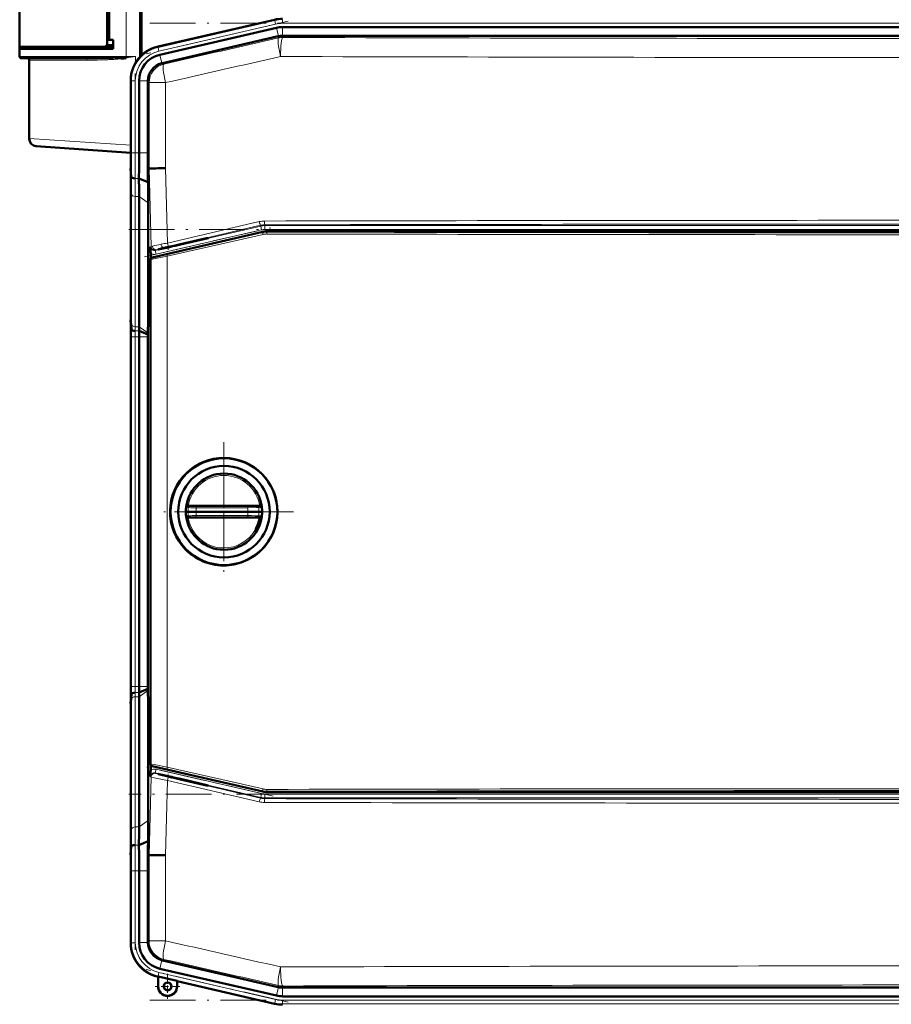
# Model space of a CAD drawing. Extents: x -1595 to 1972, y -1757 to 691.
# Tile 29 of 59: x -1322 to -1094, y 190 to 449. Entities that reach past the tile are written whole.
import ezdxf

# ---------------------------------------------------------------- set-up
doc = ezdxf.new("R2010")
doc.units = 0
doc.linetypes.add('DASHDOT', pattern=[18.5, 12, -3, 0.5, -3])

msp = doc.modelspace()

# ---------------------------------------------------------------- linework, layer by layer
at = {"color": 7, "lineweight": 50}
for p, q in [((-1290.68, 438.98), (-1290.68, 623.53)), ((-1299.28, 442.52), (-1299.28, 596.58)), ((-1299.28, 595.7), (-1299.28, 443.4)), ((-1298.78, 595.71), (-1298.78, 443.38)), ((-1290.28, 519.35), (-1290.28, 439.38)), ((-1322.28, 441.55), (-1322.28, 513.55)), ((-1255.4, 448.66), (-1286.17, 441.56)), ((-1255.4, 448.66), (-1285.97, 441.6)), ((-1253.32, 446.72), (-1233.05, 446.72)), ((-920.25, 446.72), (-1233.05, 446.72)), ((-1254.91, 446.53), (-1285.48, 439.48)), ((-1254.42, 444.3), (-1284.79, 437.29)), ((-1254.42, 444.3), (-1254.39, 444.3)), ((-1253.29, 444.43), (-905.28, 444.43)), ((-1322.28, 441.05), (-1322.28, 441.55)), ((-1300.22, 441.55), (-1322.28, 441.55)), ((-1321.98, 441.05), (-1321.98, 441.55)), ((-1321.98, 441.55), (-1321.81, 441.55)), ((-1300.21, 441.55), (-1297.78, 441.55)), ((-1299.45, 441.95), (-1297.78, 442)), ((-1299.28, 443.4), (-1298.78, 443.38)), ((-1297.78, 443.35), (-1299.28, 443.35)), ((-1298.78, 443.38), (-1297.78, 443.35)), ((-1297.78, 441.05), (-1297.78, 443.35)), ((-1322.28, 439.05), (-1322.28, 441.05)), ((-1322.28, 441.05), (-1297.78, 441.05)), ((-1321.78, 438.55), (-1304.88, 438.55)), ((-1320.28, 438.55), (-1320.27, 438.55)), ((-1319.78, 438.05), (-1319.78, 417.48)), ((-1294.74, 438.8), (-1294.36, 438.83)), ((-1294.73, 438.8), (-1294.36, 438.83)), ((-1294.68, 438.55), (-1294.69, 438.54)), ((-1294.5, 438.58), (-1294.68, 438.55)), ((-1294.31, 438.57), (-1294.68, 438.55)), ((-1294.48, 438.58), (-1294.5, 438.58)), ((-1294.32, 438.61), (-1294.48, 438.58)), ((-1293.14, 432.79), (-1293.14, 432.7)), ((-1293.14, 432.79), (-1293.14, 432.59)), ((-1293.14, 432.59), (-1293.14, 413.79)), ((-1290.95, 432.59), (-1290.95, 413.79)), ((-1288.66, 432.41), (-1288.66, 432.59)), ((-1288.66, 432.41), (-1288.66, 413.79)), ((-1293.14, 413.75), (-1317.91, 415.48)), ((-1292.99, 407.46), (-1293.16, 409.65)), ((-1288.68, 409.65), (-1288.34, 409.66)), ((-1288.34, 409.66), (-1287.99, 409.66)), ((-1293.14, 406.72), (-1293.14, 372.58)), ((-1293.14, 406.72), (-1293.14, 372.58)), ((-1288.61, 406.07), (-1290.99, 407.06)), ((-1290.95, 402.3), (-1290.95, 368.16)), ((-1288.57, 400.61), (-1288.57, 369.65)), ((-1258.52, 393.05), (-1287.55, 386.35)), ((-901.18, 393.18), (-1257.39, 393.18)), ((-1280.08, 389.82), (-1273.22, 391.4)), ((-1272.84, 391.4), (-1280.08, 389.72)), ((-1272.84, 391.4), (-1273.22, 391.4)), ((-1287.88, 386.1), (-1287.91, 387.38)), ((-1283.34, 389.07), (-1282.35, 389.29)), ((-1282.35, 389.2), (-1283.34, 388.97)), ((-1282.35, 389.29), (-1282.2, 389.32)), ((-1282.35, 389.2), (-1282.35, 389.29)), ((-1282.2, 389.24), (-1282.35, 389.2)), ((-1282.2, 389.32), (-1281.5, 389.48)), ((-1281.5, 389.4), (-1282.2, 389.24)), ((-1282.2, 389.24), (-1282.2, 389.32)), ((-1281.5, 389.48), (-1280.08, 389.82)), ((-1280.08, 389.72), (-1281.5, 389.4)), ((-1281.5, 389.4), (-1281.5, 389.48)), ((-1280.08, 389.72), (-1280.08, 389.82)), ((-1287.94, 385.86), (-1287.94, 253.45)), ((-1292.94, 367.46), (-1293.11, 369.65)), ((-1288.57, 369.65), (-1288.65, 366.53)), ((-1287.94, 369.66), (-1288.57, 369.65)), ((-1288.66, 366.11), (-1290.94, 367.06)), ((-1293.14, 365.51), (-1293.14, 273.79)), ((-1290.95, 273.79), (-1290.95, 365.51)), ((-1288.65, 366.53), (-1288.66, 366.11)), ((-1288.66, 366.11), (-1288.66, 365.51)), ((-1288.66, 365.51), (-1288.66, 273.79)), ((-1278.6, 320.92), (-1278.63, 320.71)), ((-1277.52, 321.16), (-1278.13, 321.16)), ((-1277.52, 321.16), (-1275.87, 321.16)), ((-1262.38, 321.16), (-1275.87, 321.16)), ((-1262.38, 321.16), (-1261.56, 321.16)), ((-1261.56, 321.16), (-1260.82, 321.16)), ((-1260.82, 321.16), (-1260.05, 321.16)), ((-1259.24, 321.16), (-1260.05, 321.16)), ((-1258.74, 320.71), (-1258.76, 320.92)), ((-1278.09, 319.66), (-1278.68, 319.66)), ((-1278.6, 318.4), (-1278.63, 318.61)), ((-1277.52, 318.16), (-1278.13, 318.16)), ((-1276.04, 319.66), (-1278.09, 319.66)), ((-1277.52, 318.16), (-1275.87, 318.16)), ((-1276.04, 319.66), (-1262.38, 319.66)), ((-1262.38, 318.16), (-1275.87, 318.16)), ((-1259.48, 319.66), (-1262.38, 319.66)), ((-1262.38, 318.16), (-1260.05, 318.16)), ((-1259.24, 318.16), (-1260.05, 318.16)), ((-1258.68, 319.66), (-1259.48, 319.66)), ((-1258.74, 318.61), (-1258.76, 318.4)), ((-1268.94, 305.57), (-1268.68, 305.57)), ((-1288.66, 273.19), (-1288.66, 273.79)), ((-1292.94, 271.84), (-1293.11, 269.65)), ((-1290.95, 237), (-1290.95, 271.14)), ((-1288.66, 273.19), (-1290.94, 272.24)), ((-1288.65, 272.77), (-1288.66, 273.19)), ((-1288.57, 269.64), (-1288.65, 272.77)), ((-1287.94, 269.64), (-1288.57, 269.64)), ((-1288.57, 238.68), (-1288.57, 269.64)), ((-1293.14, 232.58), (-1293.14, 266.72)), ((-1293.14, 232.58), (-1293.14, 266.72)), ((-1287.88, 253.22), (-1287.91, 251.92)), ((-1258.52, 246.26), (-1287.55, 252.97)), ((-1282.35, 250.1), (-1283.34, 250.32)), ((-1283.34, 250.23), (-1282.35, 250)), ((-1282.35, 250.1), (-1282.2, 250.06)), ((-1282.35, 250.1), (-1282.35, 250)), ((-1282.21, 249.98), (-1282.35, 250)), ((-1282.2, 250.06), (-1282.21, 249.98)), ((-1281.5, 249.81), (-1282.21, 249.98)), ((-1282.2, 250.06), (-1281.5, 249.9)), ((-1281.5, 249.9), (-1280.09, 249.57)), ((-1281.5, 249.9), (-1281.5, 249.81)), ((-1280.08, 249.48), (-1281.5, 249.81)), ((-1272.84, 247.9), (-1280.09, 249.57)), ((-1280.09, 249.57), (-1280.08, 249.48)), ((-1280.08, 249.48), (-1273.22, 247.9)), ((-1273.22, 247.9), (-1272.84, 247.9)), ((-1257.39, 246.13), (-901.18, 246.13)), ((-1288.61, 233.23), (-1290.99, 232.24)), ((-1288.64, 231.46), (-1288.61, 233.23)), ((-1292.99, 231.84), (-1293.16, 229.65)), ((-1288.68, 229.65), (-1288.64, 231.46)), ((-1288.68, 229.65), (-1288.34, 229.64)), ((-1287.99, 229.63), (-1288.34, 229.64)), ((-1293.14, 206.7), (-1293.14, 225.51)), ((-1290.95, 206.71), (-1290.95, 225.51)), ((-1288.66, 206.88), (-1288.66, 225.51)), ((-1293.14, 206.5), (-1293.14, 206.7)), ((-1293.14, 206.5), (-1293.14, 206.59)), ((-1288.66, 206.88), (-1288.66, 206.71)), ((-1254.42, 195), (-1284.79, 202.01)), ((-1254.91, 192.76), (-1285.48, 199.82)), ((-1285.97, 197.69), (-1286.17, 197.74)), ((-1285.97, 197.69), (-1286.17, 197.74)), ((-1285.97, 197.69), (-1285.93, 197.76)), ((-1285.97, 195.19), (-1285.97, 197.69)), ((-1285.93, 195.19), (-1285.93, 197.76)), ((-1285.93, 197.76), (-1281, 196.62)), ((-1281, 196.62), (-1280.97, 196.54)), ((-1281, 196.62), (-1281, 195.19)), ((-1280.97, 195.19), (-1280.97, 196.54)), ((-1280.97, 196.54), (-1280.97, 195.19)), ((-1255.4, 190.64), (-1280.97, 196.54)), ((-1254.42, 195), (-1254.39, 194.99)), ((-1253.32, 194.87), (-1253.29, 194.87)), ((-1253.29, 194.87), (-905.28, 194.87)), ((-1253.32, 192.58), (-1233.05, 192.58)), ((-920.25, 192.58), (-1233.05, 192.58))]:
    msp.add_line(p, q, dxfattribs=at)
at = {"color": 7, "lineweight": 18}
for p, q in [((-1294.37, 439.05), (-1294.37, 600.05)), ((-1255.36, 448.48), (-1285.98, 441.41)), ((-1255.13, 447.51), (-1285.76, 440.44)), ((-1255.36, 448.48), (-1255.4, 448.66)), ((-1255.36, 448.48), (-1255.13, 447.51)), ((-1253.32, 448.71), (-1253.32, 447.72)), ((-1253.32, 447.72), (-905.26, 447.72)), ((-1253.32, 444.43), (-1253.32, 446.72)), ((-1254.39, 444.3), (-1254.91, 446.53)), ((-1254.37, 443.87), (-1254.42, 444.3)), ((-1253.29, 444.43), (-1253.24, 444)), ((-1286.17, 441.56), (-1285.98, 441.41)), ((-1294.37, 439.05), (-1322.28, 439.05)), ((-1294.37, 439.05), (-1291.87, 439.05)), ((-1291.87, 437.4), (-1291.87, 439.05)), ((-1285.76, 440.44), (-1285.98, 441.41)), ((-1284.96, 437.24), (-1285.48, 439.48)), ((-1319.78, 438.05), (-1304.64, 438.05)), ((-1284.79, 437.29), (-1284.47, 437.03)), ((-1292.95, 432.65), (-1293.14, 432.79)), ((-1292.95, 432.65), (-1292.95, 413.79)), ((-1292.95, 432.65), (-1291.95, 432.65)), ((-1291.95, 432.65), (-1291.95, 413.79)), ((-1288.66, 432.59), (-1290.95, 432.59)), ((-1288.34, 432.16), (-1288.66, 432.41)), ((-1288.34, 409.66), (-1288.34, 432.16)), ((-1284.04, 432.16), (-1288.34, 432.16)), ((-1284.04, 432.16), (-1284.04, 409.72)), ((-1319.78, 417.48), (-1293.14, 415.74)), ((-1292.95, 413.79), (-1293.14, 413.79)), ((-1292.95, 413.79), (-1291.95, 413.79)), ((-1290.95, 413.79), (-1291.95, 413.79)), ((-1288.66, 413.79), (-1290.95, 413.79)), ((-1287.8, 389.22), (-1288.34, 409.66)), ((-1284.04, 409.72), (-1283.52, 390.1)), ((-1290.99, 407.06), (-1291.99, 407.06)), ((-1292.95, 402.98), (-1292.95, 368.84)), ((-1291.95, 402.3), (-1291.95, 368.16)), ((-1290.95, 402.3), (-1291.95, 402.3)), ((-1288.57, 400.61), (-1290.95, 402.3)), ((-1283.52, 390.1), (-1259.42, 395.72)), ((-1286.71, 388.15), (-1259.04, 394.54)), ((-1258.82, 393.56), (-1286.48, 387.18)), ((-1283.6, 387.11), (-1258.49, 392.85)), ((-1259.07, 394.75), (-1283.16, 389.13)), ((-1259.04, 394.54), (-1259.07, 394.75)), ((-1258.82, 393.56), (-1259.04, 394.54)), ((-1258.49, 392.85), (-1258.52, 393.05)), ((-1257.94, 394.88), (-1257.92, 394.67)), ((-1257.92, 394.67), (-900.66, 394.67)), ((-1257.92, 393.67), (-1257.92, 394.67)), ((-900.66, 393.67), (-1257.92, 393.67)), ((-1257.39, 393.18), (-1257.37, 392.97)), ((-1258.44, 392.36), (-1283.56, 386.62)), ((-1287.93, 389.1), (-1287.8, 389.22)), ((-1286.58, 388.27), (-1286.71, 388.15)), ((-1286.48, 387.18), (-1286.71, 388.15)), ((-1283.34, 388.97), (-1283.34, 389.07)), ((-1287.86, 385.8), (-1287.94, 385.86)), ((-1287.86, 253.51), (-1287.86, 385.8)), ((-1287.55, 386.35), (-1287.48, 386.29)), ((-1283.56, 386.62), (-1283.56, 252.69)), ((-1293.11, 369.65), (-1293.16, 369.65)), ((-1290.95, 368.16), (-1291.95, 368.16)), ((-1290.94, 367.06), (-1291.94, 367.06)), ((-1288.65, 366.53), (-1290.95, 368.16)), ((-1292.95, 365.51), (-1293.14, 365.51)), ((-1292.95, 273.79), (-1292.95, 365.51)), ((-1292.95, 365.51), (-1291.95, 365.51)), ((-1290.95, 365.51), (-1291.95, 365.51)), ((-1291.95, 273.79), (-1291.95, 365.51)), ((-1288.66, 365.51), (-1290.95, 365.51)), ((-1278.02, 320.72), (-1278.63, 320.71)), ((-1275.96, 320.67), (-1262.46, 320.67)), ((-1258.74, 320.71), (-1259.56, 320.72)), ((-1278.02, 318.6), (-1278.63, 318.61)), ((-1278.02, 318.6), (-1277.36, 318.61)), ((-1275.96, 318.65), (-1262.46, 318.65)), ((-1261.45, 318.62), (-1260.53, 318.6)), ((-1260.53, 318.6), (-1259.56, 318.59)), ((-1258.74, 318.61), (-1259.56, 318.59)), ((-1292.95, 273.79), (-1293.14, 273.79)), ((-1292.95, 273.79), (-1291.95, 273.79)), ((-1290.95, 273.79), (-1291.95, 273.79)), ((-1288.66, 273.79), (-1290.95, 273.79)), ((-1290.95, 271.14), (-1291.95, 271.14)), ((-1291.95, 237), (-1291.95, 271.14)), ((-1290.94, 272.24), (-1291.94, 272.24)), ((-1288.65, 272.77), (-1290.95, 271.14)), ((-1293.16, 269.65), (-1293.11, 269.65)), ((-1292.95, 236.31), (-1292.95, 270.46)), ((-1287.94, 253.45), (-1287.86, 253.51)), ((-1287.48, 253.02), (-1287.55, 252.97)), ((-1286.48, 252.12), (-1286.71, 251.15)), ((-1259.04, 244.76), (-1286.71, 251.15)), ((-1286.71, 251.15), (-1286.58, 251.03)), ((-1286.48, 252.12), (-1258.82, 245.73)), ((-1258.49, 246.47), (-1283.6, 252.21)), ((-1283.56, 252.69), (-1258.44, 246.96)), ((-1288.34, 229.64), (-1287.8, 250.08)), ((-1287.8, 250.08), (-1287.93, 250.2)), ((-1283.52, 249.2), (-1284.04, 229.58)), ((-1259.42, 243.58), (-1283.52, 249.2)), ((-1283.34, 250.32), (-1283.34, 250.23)), ((-1283.16, 250.17), (-1259.07, 244.55)), ((-1258.82, 245.73), (-1259.04, 244.76)), ((-1258.49, 246.47), (-1258.52, 246.26)), ((-1257.92, 245.63), (-1257.92, 244.63)), ((-1257.92, 245.63), (-900.66, 245.63)), ((-1257.37, 246.34), (-1257.39, 246.13)), ((-1259.04, 244.76), (-1259.07, 244.55)), ((-1257.94, 244.42), (-1257.92, 244.63)), ((-900.66, 244.63), (-1257.92, 244.63)), ((-1288.57, 238.68), (-1290.95, 237)), ((-1290.95, 237), (-1291.95, 237)), ((-1290.99, 232.24), (-1291.99, 232.24)), ((-1288.34, 207.14), (-1288.34, 229.64)), ((-1284.04, 229.58), (-1284.04, 207.14)), ((-1292.95, 225.51), (-1293.14, 225.51)), ((-1292.95, 225.51), (-1291.95, 225.51)), ((-1292.95, 206.65), (-1292.95, 225.51)), ((-1290.95, 225.51), (-1291.95, 225.51)), ((-1291.95, 206.65), (-1291.95, 225.51)), ((-1288.66, 225.51), (-1290.95, 225.51)), ((-1293.14, 206.5), (-1292.95, 206.65)), ((-1291.95, 206.65), (-1292.95, 206.65)), ((-1288.66, 206.71), (-1290.95, 206.71)), ((-1288.34, 207.14), (-1288.66, 206.88)), ((-1288.34, 207.14), (-1284.04, 207.14)), ((-1284.96, 202.06), (-1285.48, 199.82)), ((-1284.79, 202.01), (-1284.47, 202.27)), ((-1285.98, 197.89), (-1285.76, 198.86)), ((-1255.13, 191.79), (-1285.76, 198.86)), ((-1285.98, 197.89), (-1286.17, 197.74)), ((-1255.36, 190.82), (-1285.98, 197.89)), ((-1285.93, 195.19), (-1285.97, 195.19)), ((-1281, 195.19), (-1280.97, 195.19)), ((-1254.39, 194.99), (-1254.91, 192.76)), ((-1254.37, 195.42), (-1254.42, 195)), ((-1253.32, 194.87), (-1253.32, 192.58)), ((-1253.29, 194.87), (-1253.24, 195.3)), ((-1255.36, 190.82), (-1255.13, 191.79)), ((-1253.32, 191.58), (-905.26, 191.58)), ((-1253.32, 190.58), (-1253.32, 191.58)), ((-1255.36, 190.82), (-1255.4, 190.64)), ((-1253.32, 190.58), (-905.26, 190.58)), ((-1253.32, 190.58), (-1253.32, 190.4))]:
    msp.add_line(p, q, dxfattribs=at)
at = {"color": 7, "linetype": 'DASHDOT', "lineweight": 18}
for p, q in [((-1251.81, 448.27), (-1289.08, 439.67)), ((-1288.12, 447.72), (-870.45, 447.72)), ((-1291.95, 434.53), (-1291.95, 411.9)), ((-1293.65, 393.67), (-864.93, 393.67)), ((-1289.5, 386.48), (-1255.8, 394.26)), ((-1291.95, 264.62), (-1291.95, 374.68)), ((-1268.68, 337.86), (-1268.68, 301.46)), ((-1268.68, 332.66), (-1268.68, 306.66)), ((-1250.48, 319.66), (-1286.88, 319.66)), ((-1255.68, 319.66), (-1281.68, 319.66)), ((-1255.8, 245.04), (-1289.5, 252.82)), ((-864.93, 245.63), (-1293.65, 245.63)), ((-1291.95, 227.39), (-1291.95, 204.76)), ((-1251.81, 191.02), (-1289.08, 199.63)), ((-1288.12, 191.58), (-870.45, 191.58))]:
    msp.add_line(p, q, dxfattribs=at)
at = {"color": 7, "linetype": 'DASHDOT', "lineweight": 18, "ltscale": 0.020221}
msp.add_line((-1283.34, 389.13), (-1283.34, 388.32), dxfattribs=at)
at = {"color": 7, "linetype": 'DASHDOT', "lineweight": 18, "ltscale": 0.019753}
msp.add_line((-1283.34, 250.17), (-1283.34, 250.96), dxfattribs=at)
at = {"color": 7, "linetype": 'DASHDOT', "lineweight": 18, "ltscale": 0.1625}
for p, q in [((-1283.47, 198.44), (-1283.47, 191.94)), ((-1280.22, 195.19), (-1286.72, 195.19))]:
    msp.add_line(p, q, dxfattribs=at)
at = {"color": 7, "linetype": 'DASHDOT', "lineweight": 18, "ltscale": 0.160231}
msp.add_line((-1283.47, 198.4), (-1283.47, 191.99), dxfattribs=at)
at = {"color": 7, "linetype": 'DASHDOT', "lineweight": 18, "ltscale": 0.160233}
msp.add_line((-1280.26, 195.19), (-1286.67, 195.19), dxfattribs=at)
at = {"color": 7, "lineweight": 50}
for points in [[(-1300.22, 441.55), (-1300.01, 441.57), (-1299.8, 441.65), (-1299.61, 441.78), (-1299.45, 441.95), (-1299.34, 442.15), (-1299.28, 442.52)], [(-1304.88, 438.55), (-1301.39, 438.57), (-1297.82, 438.65), (-1295.76, 438.74), (-1294.73, 438.8)], [(-1283.34, 389.07), (-1284.79, 388.72), (-1285.76, 388.48), (-1285.92, 388.43), (-1285.94, 388.42), (-1285.94, 388.42)], [(-1285.94, 388.42), (-1285.94, 388.42), (-1285.94, 388.42), (-1285.89, 388.42), (-1285.5, 388.49), (-1283.34, 388.97)], [(-1278.6, 320.92), (-1278.6, 320.91), (-1278.6, 320.91), (-1278.6, 320.91), (-1278.6, 320.91), (-1278.59, 320.93), (-1278.58, 320.94)], [(-1258.79, 320.94), (-1258.77, 320.92), (-1258.77, 320.91), (-1258.76, 320.91), (-1258.76, 320.91), (-1258.76, 320.91), (-1258.76, 320.92)], [(-1278.6, 318.4), (-1278.6, 318.4), (-1278.6, 318.4), (-1278.6, 318.4), (-1278.59, 318.39), (-1278.5, 318.3), (-1278.34, 318.2)], [(-1258.79, 318.38), (-1258.77, 318.4), (-1258.77, 318.4), (-1258.76, 318.4), (-1258.76, 318.4), (-1258.76, 318.4), (-1258.76, 318.4)], [(-1285.94, 250.88), (-1285.94, 250.88), (-1285.94, 250.88), (-1285.89, 250.86), (-1285.5, 250.75), (-1283.34, 250.23)], [(-1283.34, 250.32), (-1284.79, 250.65), (-1285.76, 250.85), (-1285.92, 250.88), (-1285.94, 250.88), (-1285.94, 250.88), (-1285.94, 250.88), (-1285.94, 250.88)]]:
    msp.add_lwpolyline(points, dxfattribs=at)
at = {"color": 7, "lineweight": 18}
for points in [[(-1304.88, 438.55), (-1304.84, 438.54), (-1304.76, 438.48), (-1304.71, 438.4)], [(-1287.8, 389.22), (-1287.8, 389.22), (-1287.76, 389.23), (-1287.45, 389.31)], [(-1286.3, 388.36), (-1286.54, 388.29), (-1286.57, 388.27), (-1286.58, 388.27)], [(-1283.56, 386.62), (-1287.06, 385.93), (-1287.74, 385.81), (-1287.84, 385.8), (-1287.86, 385.8), (-1287.86, 385.8), (-1287.86, 385.8)], [(-1287.48, 386.29), (-1287.47, 386.29), (-1287.46, 386.29), (-1287.39, 386.3), (-1286.74, 386.42), (-1283.6, 387.11)], [(-1275.87, 321.16), (-1275.87, 321.16), (-1275.88, 321.15), (-1275.89, 321.14), (-1275.91, 321.11), (-1275.95, 320.9), (-1275.96, 320.67)], [(-1262.46, 320.67), (-1262.44, 321.02), (-1262.42, 321.11), (-1262.41, 321.14), (-1262.4, 321.15), (-1262.39, 321.16), (-1262.38, 321.16)], [(-1262.46, 320.67), (-1260.2, 320.72), (-1259.56, 320.72)], [(-1275.87, 318.16), (-1275.87, 318.16), (-1275.88, 318.16), (-1275.89, 318.17), (-1275.91, 318.2), (-1275.95, 318.42), (-1275.96, 318.65)], [(-1262.46, 318.65), (-1262.44, 318.3), (-1262.42, 318.21), (-1262.41, 318.18), (-1262.4, 318.16), (-1262.39, 318.16), (-1262.38, 318.16)], [(-1287.86, 253.51), (-1287.86, 253.51), (-1287.85, 253.51), (-1287.76, 253.5), (-1287, 253.37), (-1283.56, 252.69)], [(-1283.6, 252.21), (-1285.9, 252.72), (-1287.29, 253), (-1287.45, 253.02), (-1287.47, 253.02), (-1287.48, 253.02), (-1287.48, 253.02)], [(-1286.58, 251.03), (-1286.58, 251.03), (-1286.56, 251.02), (-1286.44, 250.98), (-1284.76, 250.55), (-1283.16, 250.17)], [(-1283.52, 249.2), (-1286.96, 249.88), (-1287.75, 250.06), (-1287.8, 250.08), (-1287.8, 250.08)]]:
    msp.add_lwpolyline(points, dxfattribs=at)
at = {"color": 7, "lineweight": 50}
for centre, radius in [((-1268.68, 319.66), 14), ((-1268.68, 319.66), 12), ((-1283.47, 195.19), 1.03), ((-1283.47, 195.19), 1)]:
    msp.add_circle(centre, radius, dxfattribs=at)
for centre, radius, start, end in [((-1253.32, 439.65), 9.25, 90.0004, 102.9992), ((-1253.32, 439.65), 7.06, 90.0004, 102.9993), ((-1284.14, 432.8), 8.99, 102.9916, 180.0084), ((-1321.78, 439.05), 0.5, 180, 270), ((-1283.89, 432.59), 7.06, 102.9968, 180.0034), ((-1320.28, 438.05), 0.5, 0, 90), ((-1298.33, 463.91), 25.62, 275.8131, 278.1808), ((-1297.53, 438.18), 2.86, 7.2451, 12.5188), ((-1295.15, 446.42), 7.63, 273.1806, 275.9412), ((-1297.49, 438.15), 2.83, 8.0097, 13.1394), ((-1297.34, 438.18), 2.68, 8.273, 13.2502), ((-1297.38, 438.11), 3.1, 9.2674, 13.4387), ((-1297.5, 438.11), 3.23, 8.2214, 12.9534), ((-1283.66, 432.41), 5.01, 105.1072, 177.8928), ((-1317.78, 417.48), 2, 180, 266), ((-1640.72, 413.7), 347.59, 359.3315, 0.0143), ((-1861.19, 413.65), 570.24, 359.3376, 0.0139), ((-1981.13, 413.77), 692.47, 359.65945, 0.00195), ((-1500.36, 406.47), 207.22, 0.0687, 0.8785), ((-1899.45, 396.81), 610.9, 0.86852, 1.20439), ((-1268.56, -795.95), 1205.77, 90.73585, 90.92355), ((-1630.73, 401.9), 339.78, 0.0681, 0.8707), ((-1680.03, 400.15), 391.47, 0.0681, 0.8669), ((-1227.41, 388.91), 60.52, 179.8196, 181.4448), ((-1287.44, 385.86), 0.5, 102.9976, 180.0022), ((-1500.5, 372.83), 207.36, 359.1212, 359.9305), ((-1080.71, 372.82), 212.42, 180.0663, 180.8562), ((-1640.22, 365.6), 347.08, 359.9853, 0.6691), ((-935.41, 365.59), 357.73, 179.3493, 180.0128), ((-1211.13, 368.25), 79.83, 180.0641, 180.8524), ((-1156.15, 365.54), 134.8, 179.3521, 180.0124), ((-1268.73, 319.66), 14.09, 89.8034, 134.0601), ((-1268.73, 319.65), 14.09, 44.258, 89.8038), ((-1268.73, 319.66), 14.1, 134.0696, 179.1699), ((-1268.68, 319.66), 10, 7.2346, 172.765), ((-1268.73, 319.66), 14.09, 314.0192, 44.2557), ((-1278.04, 320.48), 0.705, 129.6312, 139.5308), ((-1278.09, 320.54), 0.622, 113.4776, 129.4362), ((-1278.13, 320.61), 0.549, 90.4701, 113.1016), ((-1259.24, 320.6), 0.553, 67.0525, 89.5669), ((-1259.28, 320.52), 0.645, 39.9598, 66.2327), ((-1268.73, 319.66), 14.09, 179.1903, 224.261), ((-1268.68, 319.66), 10, 187.235, 352.7654), ((-1278.13, 318.71), 0.556, 247.1205, 269.4699), ((-1268.68, 319.65), 9.49, 330.6713, 350.9616), ((-1259.24, 318.71), 0.558, 270.5728, 292.8875), ((-1259.28, 318.78), 0.628, 293.5258, 320.519), ((-1268.73, 319.66), 14.09, 224.2714, 246.7188), ((-1268.73, 319.66), 14.09, 291.5606, 314.0155), ((-1268.73, 319.66), 14.1, 246.7224, 269.1382), ((-1268.73, 319.66), 14.09, 270.1953, 291.5621), ((-1640.22, 273.7), 347.08, 359.3309, 0.0147), ((-935.41, 273.71), 357.73, 179.9872, 180.6507), ((-1156.15, 273.76), 134.8, 179.9876, 180.6479), ((-1211.13, 271.05), 79.83, 179.1476, 179.9359), ((-1500.5, 266.47), 207.36, 0.0695, 0.8788), ((-1080.71, 266.47), 212.42, 179.1438, 179.9337), ((-1287.44, 253.45), 0.5, 179.9976, 257.0022), ((-1227.41, 250.38), 60.52, 178.5511, 180.1764), ((-1257.39, 251.13), 5, 257.002, 269.998), ((-1680.03, 239.15), 391.47, 359.1331, 359.9319), ((-1630.73, 237.4), 339.78, 359.1293, 359.9319), ((-1500.36, 232.83), 207.22, 359.1215, 359.9313), ((-1861.19, 225.65), 570.24, 359.9861, 0.6624), ((-1640.72, 225.59), 347.59, 359.9857, 0.6685), ((-1981.15, 225.53), 692.48, 359.99805, 0.34054), ((-1268.54, 1436.38), 1206.9, 269.07649, 269.26401), ((-1283.89, 206.7), 7.06, 179.9966, 257.0032), ((-1283.66, 206.89), 5, 182.1029, 254.9076), ((-1284.14, 206.5), 8.99, 179.9916, 257.0084), ((-1283.47, 195.19), 2.5, 180, 360), ((-1283.47, 195.19), 2.47, 180, 0), ((-1283.47, 195.19), 1, 141.2591, 270), ((-1283.47, 195.19), 2.5, 270, 360), ((-1253.32, 199.65), 7.06, 257.0007, 269.9996), ((-1253.32, 199.65), 9.25, 257.0008, 269.9996), ((-1253.32, 199.65), 9.25, 257.0008, 269.9996)]:
    msp.add_arc(centre, radius, start, end, dxfattribs=at)
at = {"color": 7, "lineweight": 18}
for centre, radius, start, end in [((-1253.32, 439.65), 9.06, 90.0004, 102.9992), ((-1253.32, 439.67), 8.05, 89.9878, 103.0122), ((-13950.42, 56214.53), 57197.52, 282.793761, 282.824689), ((-1079.29, 56093.04), 55649.31, 269.820896, 270.179106), ((-1325, 798.2), 360.68, 274.8721, 275.2702), ((-1326.54, 623.92), 188.1, 279.8623, 280.6212), ((-1283.96, 432.65), 8.99, 102.9997, 180.0003), ((-1283.96, 432.65), 7.99, 102.9916, 180.0084), ((-13988.95, 56572.6), 57560.09, 282.7515782, 282.7824028), ((-1079.29, 56468.3), 56029.56, 269.821504, 270.178498), ((-1305.46, 438.07), 0.824, 358.7147, 24.0777), ((-1304.54, 556.15), 118.1, 269.9511, 272.5997), ((-1302.59, 511.1), 73.01, 272.678, 273.6808), ((-1302.26, 506.04), 67.94, 273.678, 274.8562), ((-1300.19, 481.41), 43.22, 274.8832, 275.9146), ((-1826.93, 413.66), 533.98, 359.3347, 0.0141), ((-1861.06, 413.65), 569.11, 359.3363, 0.014), ((-1611.2, 402.6), 318.25, 0.0684, 0.8743), ((-1631.09, 401.9), 339.14, 0.0683, 0.8723), ((-1258.05, 389.88), 5.99, 90.1091, 103.1288), ((-1079.29, -83416.51), 83812.57, 89.8777831, 90.1222151), ((-1079.29, -83302.97), 83698.04, 89.8777011, 90.122297), ((-1257.93, 389.88), 5, 90.1491, 103.1472), ((-1257.92, 389.66), 4, 90.0047, 102.9953), ((-1257.38, 387.97), 5, 89.8884, 102.8902), ((-1257.44, 387.98), 4.49, 89.8605, 102.8892), ((-1079.28, 84178.23), 83785.95, 269.8781811, 270.1218207), ((-1079.28, 84121.33), 83728.55, 269.8781333, 270.1218617), ((-1226.59, 93.24), 302.27, 100.857, 101.1749), ((-1286.93, 389.12), 0.999, 181.46, 283.0819), ((-1286.93, 389.13), 2, 240.6635, 283.005), ((-1266.33, 292.5), 99.08, 100.9623, 102.3111), ((-1277.13, 354.53), 35.05, 103.9245, 105.1673), ((-1257.5, 276.3), 115.71, 103.48, 104.0366), ((-1237.07, 191.45), 202.98, 103.1255, 103.506), ((-1191.69, 368.95), 101.27, 180.063, 180.8443), ((-1121.47, 365.54), 171.48, 179.3589, 180.0115), ((-1211.52, 368.25), 80.44, 180.0631, 180.8454), ((-1155.78, 365.53), 136.17, 179.358, 180.0116), ((-1268.68, 319.66), 9.5, 90.0034, 170.9626), ((-1268.68, 319.66), 9.5, 9.0358, 89.9967), ((-1268.72, 319.55), 9.37, 172.8589, 179.3713), ((-1277.52, 320.66), 0.499, 90.1296, 173.0452), ((-1282.49, 105.38), 215.38, 88.2621, 88.8097), ((-1269.25, 319.61), 6.79, 171.029, 179.5801), ((-1269.23, 319.56), 6.85, 0.8052, 9.28), ((-1260.06, 320.66), 0.499, 7.3818, 89.8716), ((-1268.8, 319.52), 9.31, 0.8578, 7.4328), ((-1268.72, 319.76), 9.37, 180.6287, 187.1411), ((-1268.69, 319.65), 9.5, 189.0224, 249.7178), ((-1277.52, 318.66), 0.499, 186.9548, 269.8704), ((-1280.35, 454.47), 135.89, 271.258, 271.8505), ((-1269.2, 319.71), 6.84, 180.4513, 188.9396), ((-1269.23, 319.75), 6.85, 350.72, 359.1948), ((-1259.2, 416.07), 97.47, 268.0827, 268.6817), ((-1260.06, 318.66), 0.499, 270.1284, 352.6182), ((-1268.8, 319.8), 9.31, 352.5672, 359.1422), ((-1268.68, 319.65), 9.5, 269.9976, 330.6837), ((-1268.68, 319.66), 9.51, 249.7324, 269.9982), ((-1121.47, 273.76), 171.48, 179.9885, 180.6411), ((-1155.78, 273.76), 136.17, 179.9884, 180.642), ((-1191.69, 270.35), 101.27, 179.1557, 179.937), ((-1211.52, 271.05), 80.44, 179.1546, 179.9369), ((-1286.93, 250.17), 0.999, 76.9181, 178.54), ((-1286.93, 250.17), 2, 76.9951, 119.3366), ((-1257.92, 249.63), 4, 257.0047, 269.9953), ((-1257.38, 251.34), 5, 257.1098, 270.1116), ((-1257.44, 251.33), 4.49, 257.1108, 270.1395), ((-1079.28, -83538.92), 83785.95, 89.8781793, 90.1218189), ((-1079.28, -83482.02), 83728.55, 89.8781383, 90.1218667), ((-1258.05, 249.41), 5.99, 256.8712, 269.8909), ((-1257.93, 249.42), 5, 256.8528, 269.8509), ((-1079.29, 84055.8), 83812.57, 269.8777849, 270.1222169), ((-1079.29, 83942.27), 83698.04, 269.877703, 270.1222989), ((-1611.2, 236.69), 318.25, 359.1257, 359.9316), ((-1631.09, 237.4), 339.14, 359.1277, 359.9317), ((-1826.93, 225.64), 533.98, 359.9859, 0.6653), ((-1861.06, 225.65), 569.11, 359.986, 0.6637), ((-1283.96, 206.65), 8.99, 179.9996, 257.0003), ((-1283.96, 206.65), 7.99, 179.9916, 257.0084), ((-1283.34, 207.14), 5, 180.0358, 256.9642), ((-13988.95, -55933.3), 57560.09, 77.2175972, 77.2484218), ((-13950.42, -55575.23), 57197.52, 77.175311, 77.206239), ((-1079.29, -55829), 56029.56, 89.821502, 90.178496), ((-1253.24, 200.3), 5, 257.0045, 269.8157), ((-1079.29, -55453.75), 55649.31, 89.820894, 90.179104), ((-1253.32, 199.63), 8.05, 256.9878, 270.0122), ((-1253.32, 199.65), 9.06, 257.0008, 269.9996)]:
    msp.add_arc(centre, radius, start, end, dxfattribs=at)
at = {"color": 7, "lineweight": 50}
for centre, major_axis, ratio, start_param, end_param in [((-1253.29, 439.43), (4.97, 0.57), 0.999653, 1.457389, 1.679108), ((-1283.67, 432.41), (3.11, 3.91), 0.999441, 0.899117, 0.934706), ((-1291.99, 407.47), (1, 0), 0.414215, 3.173659, 4.709549), ((-1257.39, 388.18), (-4.97, -0.57), 0.999846, 4.59896, 4.825818), ((-1291.94, 367.47), (1, 0), 0.414215, 3.173659, 4.709549), ((-1268.67, 319.66), (10.01, -0.03), 0.999848, 3.039511, 3.144781), ((-1268.69, 319.66), (10.01, 0.04), 0.999848, 6.279569, 6.384829), ((-1268.67, 319.66), (10.01, 0.03), 0.999848, 3.138404, 3.243674), ((-1268.69, 319.66), (10.01, -0.04), 0.999848, 6.181541, 6.286801), ((-1291.94, 271.82), (1, 0), 0.414343, 1.573592, 3.109513), ((-1291.99, 231.82), (1, 0), 0.414186, 1.573647, 3.10953), ((-1283.67, 206.88), (3.11, -3.91), 0.999441, 5.34848, 5.384068), ((-1253.29, 199.87), (4.97, -0.57), 0.999653, 4.604077, 4.820701)]:
    msp.add_ellipse(centre, major_axis=major_axis, ratio=ratio, start_param=start_param, end_param=end_param, dxfattribs=at)
at = {"color": 7, "lineweight": 18}
for centre, major_axis, ratio, start_param, end_param in [((-1253.24, 439), (1.11, -4.88), 0.116076, 3.167951, 4.685971), ((-1253.24, 439), (4.97, 0.57), 0.999653, 1.457389, 1.684204), ((-1253.24, 439), (-0.02, -5), 0.119003, 3.16796, 4.712762), ((-1294.33, 439.05), (0, 0.5), 0.069756, 1.570796, 2.028989), ((-1283.34, 432.16), (3.11, 3.91), 0.999441, 0.899117, 2.242476), ((-1283.34, 432.16), (1.11, -4.88), 0.136195, 3.168019, 4.681472), ((-1291.95, 403.01), (-1, 0), 0.707107, 0.034907, 1.570796), ((-1259.29, 395.72), (0.227, -0.974), 0.119647, 4.684508, 6.265606), ((-1257.94, 395.88), (0, -1), 0.121885, 4.712128, 6.265601), ((-1257.92, 389.67), (-4.97, -0.57), 0.999846, 4.59896, 4.825818), ((-1258.38, 392.36), (0.111, -0.487), 0.119115, 3.159171, 4.685159), ((-1257.37, 392.47), (-0.001, -0.5), 0.121453, 3.159176, 4.712648), ((-1283.39, 390.1), (0.227, -0.974), 0.135666, 4.680737, 6.265569), ((-1286.81, 389.24), (0.682, -0.732), 0.99939, 3.988967, 5.7599), ((-1286.52, 389.33), (0.266, -0.964), 0.924796, 4.485603, 6.237294), ((-1284.7, 389.79), (0.234, -0.972), 0.460439, 4.611399, 6.263521), ((-1287.36, 385.8), (-0.311, -0.391), 0.999751, 4.040558, 5.38422), ((-1283.49, 386.62), (0.111, -0.487), 0.135841, 3.159209, 4.68138), ((-1291.95, 368.87), (-1, 0), 0.707107, 0.034907, 1.570796), ((-1291.95, 270.43), (-1, 0), 0.707107, 4.712389, 6.248279), ((-1287.36, 253.51), (-0.311, 0.391), 0.999751, 0.898966, 2.242627), ((-1286.81, 250.06), (-0.682, -0.732), 0.99939, 3.664878, 5.435811), ((-1283.49, 252.69), (-0.111, -0.487), 0.135841, 4.743398, 6.265569), ((-1283.39, 249.2), (-0.227, -0.974), 0.135666, 3.159209, 4.744041), ((-1258.38, 246.96), (-0.111, -0.487), 0.119115, 4.739619, 6.265607), ((-1257.37, 246.84), (0.001, -0.5), 0.121453, 4.71213, 6.265602), ((-1259.29, 243.58), (-0.227, -0.974), 0.119647, 3.159172, 4.74027), ((-1257.92, 249.63), (4.97, -0.57), 0.999846, 4.59896, 4.825818), ((-1257.94, 243.42), (0, -1), 0.121885, 3.159177, 4.71265), ((-1291.95, 236.29), (-1, 0), 0.707107, 4.712389, 6.248279), ((-1283.34, 207.14), (-1.11, -4.88), 0.136195, 4.743306, 6.256759), ((-1253.24, 200.3), (-1.11, -4.88), 0.116076, 4.738807, 6.256827), ((-1253.24, 200.3), (0.02, -5), 0.119003, 4.712015, 6.256818), ((-1253.24, 200.3), (-4.97, 0.57), 0.999653, 1.681064, 1.684203)]:
    msp.add_ellipse(centre, major_axis=major_axis, ratio=ratio, start_param=start_param, end_param=end_param, dxfattribs=at)

doc.saveas('drawing.dxf')
